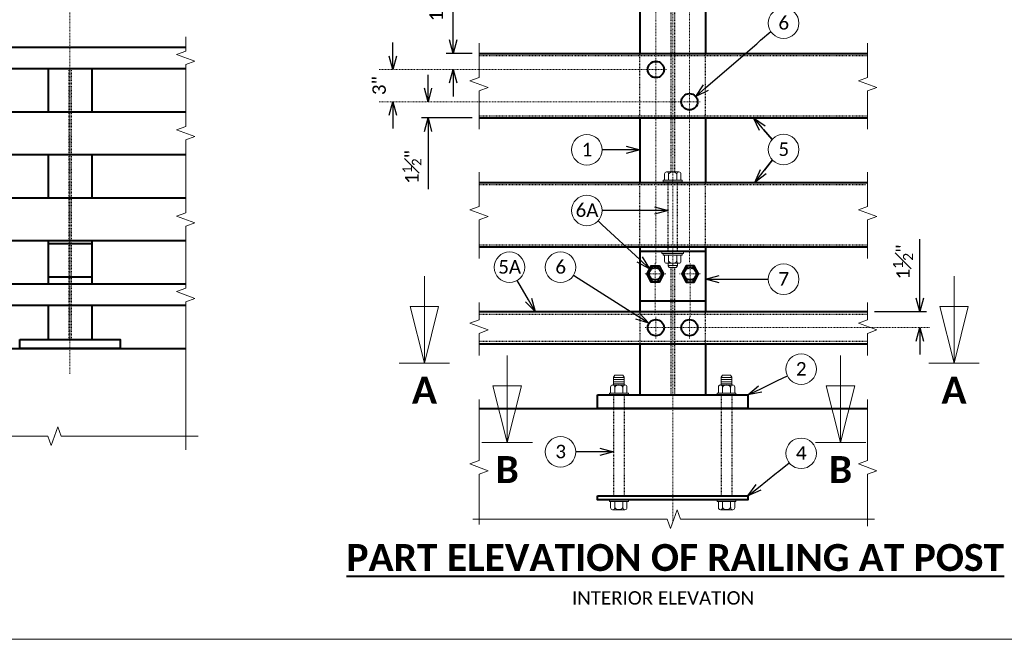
# Model space of a CAD drawing. Extents: x -497 to 946, y 46 to 361.
# Tile 11 of 20: x 120 to 258, y 46 to 132. Entities that reach past the tile are written whole.
import ezdxf
from ezdxf import colors
from ezdxf.entities.mleader import LeaderData, LeaderLine
from ezdxf.enums import TextEntityAlignment as Align
from ezdxf.math import Vec2, Vec3

# ---------------------------------------------------------------- set-up
doc = ezdxf.new("R2010")
doc.units = 0
doc.header["$MEASUREMENT"] = 0
doc.linetypes.add('Wisdot2', pattern=[0.125, 0.0625, -0.0625])
doc.linetypes.add('Wisdot4', pattern=[0.28125, 0.125, -0.0625, 0.03125, -0.0625])
for name, color, linetype, lineweight in [('B_ANNO', 7, 'Continuous', 18), ('B_ANNO_BREAK', 7, 'Continuous', 18), ('B_ANNO_DIM', 7, 'Continuous', 18), ('B_ANNO_SYMB', 7, 'Continuous', 18), ('B_ANNO_TEXT', 7, 'Continuous', 18), ('B_ANNO_TEXT_TITLE', 7, 'Continuous', 40), ('B_CNTR', 1, 'Wisdot4', 18), ('B_CONC_PPT', 12, 'Continuous', 40), ('B_DETAIL_HIDDEN', 7, 'Wisdot2', 25), ('B_DETAIL_OBJ', 7, 'Continuous', 40), ('B_STEEL_BOLT', 3, 'Continuous', 18)]:
    doc.layers.add(name, color=color, linetype=linetype, lineweight=lineweight)
doc.layers.add('B_ANNO_NOPLOT', color=47, linetype='Continuous', lineweight=18, plot=False)
doc.styles.add('Annotative', font='calibri.ttf', dxfattribs={"height": 0.0625})
doc.styles.get("Standard").update_dxf_attribs({"font": 'calibri.ttf'})
doc.styles.add('Title', font='calibrib.ttf', dxfattribs={"height": 0.125})
doc.dimstyles.new('Annotative', dxfattribs={"dimscale": 0, "dimtxt": 0.0625, "dimasz": 0.0625, "dimexe": 0.03125, "dimexo": 0.03125, "dimgap": 0.03125, "dimtad": 1, "dimdec": 3, "dimzin": 3, "dimdsep": 46, "dimlunit": 4, "dimtxsty": 'Standard', "dimblk": 'OPEN30', "dimcen": 0.03125, "dimaunit": 1, "dimadec": 0, "dimazin": 3, "dimtfac": 0.75, "dimtdec": 3, "dimtofl": 0, "dimtmove": 0, "dimatfit": 3, "dimldrblk": 'OPEN30', "dimfxl": 1, "dimtfill": 1, "dimfrac": 1, "dimtolj": 1, "dimtzin": 0, "dimarcsym": 0})

# ---------------------------------------------------------------- blocks, each defined once
blk = doc.blocks.new('AnonymousCell28')
at = {"layer": 'B_DETAIL_HIDDEN', "ltscale": 0.5}
for p, q in [((-0.65, -4.45), (-0.65, 5.29)), ((0.67, -4.45), (0.67, 5.29))]:
    blk.add_line(p, q, dxfattribs=at)
at = {"layer": 'B_STEEL_BOLT'}
for p, q in [((1.32, 5.53), (-1.32, 5.53)), ((-1.32, 5.53), (-1.32, 5.29)), ((-1.13, 6.39), (-1.13, 5.52)), ((0.87, 6.67), (-0.84, 6.67)), ((-0.56, 6.39), (-0.56, 5.52)), ((0.58, 6.39), (0.58, 5.52)), ((1.15, 6.39), (1.15, 5.52)), ((1.32, 5.53), (1.32, 5.29)), ((-1.32, 5.29), (1.32, 5.29)), ((-1.5, -4.69), (-1.5, -4.45)), ((-1.5, -4.45), (1.5, -4.45)), ((-1.5, -4.69), (1.5, -4.69)), ((-1.32, -4.93), (-1.32, -4.69)), ((1.32, -4.93), (-1.32, -4.93)), ((-1.13, -5.79), (-1.13, -4.93)), ((-0.56, -5.79), (-0.56, -4.93)), ((0.58, -5.79), (0.58, -4.93)), ((1.15, -5.79), (1.15, -4.93)), ((1.32, -4.93), (1.32, -4.69)), ((1.5, -4.69), (1.5, -4.45)), ((0.87, -6.08), (-0.84, -6.08)), ((-0.65, -6.43), (-0.65, -6.08)), ((0.67, -6.37), (-0.65, -6.37)), ((-0.48, -6.67), (-0.65, -6.43)), ((0.48, -6.67), (-0.48, -6.67)), ((0.48, -6.67), (0.67, -6.43)), ((0.67, -6.43), (0.67, -6.08))]:
    blk.add_line(p, q, dxfattribs=at)
for centre, radius, start, end in [((-0.84, 6.38), 0.285, 0.0996, 179.9007), ((0.01, 5.96), 0.713, 36.9137, 143.1102), ((0.87, 6.39), 0.285, 0.0996, 179.9007), ((-0.84, -5.79), 0.285, 180.0993, 359.9004), ((0.01, -5.36), 0.713, 216.8898, 323.0863), ((0.87, -5.79), 0.285, 180.0993, 359.9004)]:
    blk.add_arc(centre, radius, start, end, dxfattribs=at)
for p in [(0, 5.29), (0, -4.69)]:
    blk.add_point(p, dxfattribs=at)
blk = doc.blocks.new('AnonymousCell34')
at = {"layer": 'B_DETAIL_HIDDEN', "ltscale": 0.5}
for p, q in [((-0.74, 6.64), (-0.74, -7.42)), ((0.76, 6.64), (0.76, -7.42))]:
    blk.add_line(p, q, dxfattribs=at)
at = {"layer": 'B_STEEL_BOLT'}
for p, q in [((-0.57, 9.37), (-0.74, 9.13)), ((-0.74, 9.13), (-0.74, 8.02)), ((0.76, 9.07), (-0.74, 9.07)), ((0.76, 8.77), (-0.74, 8.77)), ((0.76, 8.48), (-0.74, 8.48)), ((0.57, 9.37), (-0.57, 9.37)), ((0.57, 9.37), (0.76, 9.13)), ((0.76, 9.13), (0.76, 8.02)), ((1.32, 6.88), (-1.32, 6.88)), ((-1.32, 6.88), (-1.32, 6.64)), ((-1.13, 7.74), (-1.13, 6.88)), ((0.87, 8.02), (-0.84, 8.02)), ((0.76, 8.18), (-0.74, 8.18)), ((-0.56, 7.74), (-0.56, 6.88)), ((0.58, 7.74), (0.58, 6.88)), ((1.15, 7.74), (1.15, 6.88)), ((1.32, 6.88), (1.32, 6.64)), ((-1.32, 6.64), (1.32, 6.64)), ((-1.32, -8.22), (-1.32, -7.98)), ((1.32, -8.22), (-1.32, -8.22)), ((-1.13, -9.08), (-1.13, -8.22)), ((-0.56, -9.08), (-0.56, -8.22)), ((0.58, -9.08), (0.58, -8.22)), ((1.15, -9.08), (1.15, -8.22)), ((1.32, -8.22), (1.32, -7.98)), ((0.87, -9.37), (-0.84, -9.37))]:
    blk.add_line(p, q, dxfattribs=at)
for centre, radius, start, end in [((-0.84, 7.74), 0.285, 0.0996, 179.9007), ((0.01, 7.31), 0.713, 36.9137, 143.1102), ((0.87, 7.74), 0.285, 0.0996, 179.9007), ((-0.84, -9.08), 0.285, 180.0993, 359.9004), ((0.01, -8.65), 0.713, 216.8898, 323.0863), ((0.87, -9.08), 0.285, 180.0993, 359.9004)]:
    blk.add_arc(centre, radius, start, end, dxfattribs=at)
blk = doc.blocks.new('*U29')
at = {"layer": 'B_ANNO', "lineweight": 13}
for p, q in [((0, 6.353), (0, 1.5)), ((-0.79125, 4.665), (0.79125, 4.665)), ((0, 1.5), (-0.79125, 4.665)), ((0.79125, 4.665), (0, 1.5)), ((1.404, 1.5), (-1.404, 1.5))]:
    blk.add_line(p, q, dxfattribs=at)
at = {"style": 'Title'}
blk.add_attdef('A', text='', height=1.5, dxfattribs=at).set_placement((0, 0), align=Align.MIDDLE_CENTER)
blk = doc.blocks.new('_Open30')
at = {"color": 0, "linetype": 'ByBlock', "lineweight": -2}
for p, q in [((-1, 0.268), (0, 0)), ((0, 0), (-1, -0.268)), ((0, 0), (-1, 0))]:
    blk.add_line(p, q, dxfattribs=at)
blk = doc.blocks.new('*D130')
at = {"layer": 'B_ANNO_DIM', "color": 0, "lineweight": -2, "transparency": 16777216}
for p, q in [((311.31, 47.58), (311.31, 55.78)), ((304.97, 45.71), (312.25, 45.71)), ((311.31, 41.58), (311.31, 39.71))]:
    blk.add_line(p, q, dxfattribs=at)
at = {"layer": 'Defpoints', "color": 0, "transparency": 16777216}
for p in [(304.03, 45.71), (311.31, 45.71), (311.31, 43.46)]:
    blk.add_point(p, dxfattribs=at)
at = {"layer": 'B_ANNO_DIM', "color": 0, "lineweight": -2, "transparency": 16777216, "xscale": 1.875, "yscale": 1.875, "zscale": 1.875}
for p, rotation in [((311.31, 45.71), 270), ((311.31, 43.46), 90)]:
    blk.add_blockref('_Open30', p, dxfattribs=dict(at, rotation=rotation))
at = {"layer": 'B_ANNO_DIM', "color": 0, "transparency": 16777216, "insert": (308.96, 52.62), "char_height": 1.875, "attachment_point": 5, "rotation": 90, "bg_fill": 3, "box_fill_scale": 1.25, "bg_fill_color": 256, "bg_fill_true_color": 13158600, "bg_fill_transparency": 0}
blk.add_mtext('\\A1;1{\\H0.75x;\\S1#2;}"', dxfattribs=at)
blk = doc.blocks.new('*D150')
at = {"layer": 'B_ANNO_DIM', "color": 0, "lineweight": -2, "transparency": 16777216}
for p, q in [((237.83, 81.33), (237.83, 83.21)), ((237.83, 73.08), (237.83, 71.21))]:
    blk.add_line(p, q, dxfattribs=at)
at = {"layer": 'B_ANNO_DIM', "color": 0, "lineweight": -2, "transparency": 16777216, "xscale": 1.875, "yscale": 1.875, "zscale": 1.875}
for p, rotation in [((237.83, 79.46), 270), ((237.83, 74.96), 90)]:
    blk.add_blockref('_Open30', p, dxfattribs=dict(at, rotation=rotation))
at = {"layer": 'B_ANNO_DIM', "color": 0, "transparency": 16777216, "insert": (235.93, 77.21), "char_height": 1.875, "attachment_point": 5, "rotation": 90, "bg_fill": 3, "box_fill_scale": 1.25, "bg_fill_color": 256, "bg_fill_true_color": 13158600, "bg_fill_transparency": 0}
blk.add_mtext('\\A1;3"', dxfattribs=at)
at = {"layer": 'Defpoints', "color": 0, "transparency": 16777216}
for p in [(237.83, 79.46), (237.83, 79.46), (237.83, 74.96)]:
    blk.add_point(p, dxfattribs=at)
blk = doc.blocks.new('*D131')
at = {"layer": 'B_ANNO_DIM', "color": 0, "lineweight": -2, "transparency": 16777216}
for p, q in [((246.23, 83.58), (246.23, 91.78)), ((248.91, 81.71), (245.29, 81.71)), ((246.23, 77.58), (246.23, 75.71))]:
    blk.add_line(p, q, dxfattribs=at)
at = {"layer": 'Defpoints', "color": 0, "transparency": 16777216}
for p in [(246.23, 81.71), (249.85, 81.71), (246.23, 79.46)]:
    blk.add_point(p, dxfattribs=at)
at = {"layer": 'B_ANNO_DIM', "color": 0, "lineweight": -2, "transparency": 16777216, "xscale": 1.875, "yscale": 1.875, "zscale": 1.875}
for p, rotation in [((246.23, 81.71), 270), ((246.23, 79.46), 90)]:
    blk.add_blockref('_Open30', p, dxfattribs=dict(at, rotation=rotation))
at = {"layer": 'B_ANNO_DIM', "color": 0, "transparency": 16777216, "insert": (243.88, 88.62), "char_height": 1.875, "attachment_point": 5, "rotation": 90, "bg_fill": 3, "box_fill_scale": 1.25, "bg_fill_color": 256, "bg_fill_true_color": 13158600, "bg_fill_transparency": 0}
blk.add_mtext('\\A1;1{\\H0.75x;\\S1#2;}"', dxfattribs=at)
blk = doc.blocks.new('*D132')
at = {"layer": 'B_ANNO_DIM', "color": 0, "lineweight": -2, "transparency": 16777216}
for p, q in [((242.74, 76.83), (242.74, 78.71)), ((248.91, 72.71), (241.81, 72.71)), ((242.74, 70.83), (242.74, 62.79))]:
    blk.add_line(p, q, dxfattribs=at)
at = {"layer": 'Defpoints', "color": 0, "transparency": 16777216}
for p in [(242.74, 74.96), (242.74, 72.71), (249.85, 72.71)]:
    blk.add_point(p, dxfattribs=at)
at = {"layer": 'B_ANNO_DIM', "color": 0, "lineweight": -2, "transparency": 16777216, "xscale": 1.875, "yscale": 1.875, "zscale": 1.875}
for p, rotation in [((242.74, 74.96), 270), ((242.74, 72.71), 90)]:
    blk.add_blockref('_Open30', p, dxfattribs=dict(at, rotation=rotation))
at = {"layer": 'B_ANNO_DIM', "color": 0, "transparency": 16777216, "insert": (240.49, 65.87), "char_height": 1.875, "attachment_point": 5, "rotation": 90, "bg_fill": 3, "box_fill_scale": 1.25, "bg_fill_color": 256, "bg_fill_true_color": 13158600, "bg_fill_transparency": 0}
blk.add_mtext('\\A1;1{\\H0.7x;\\S1#2;}"', dxfattribs=at)
blk = doc.blocks.new('Nnumber in circle')
at = {"layer": 'B_ANNO_SYMB'}
blk.add_circle((0, 0), 2.13, dxfattribs=at)
at = {"layer": 'B_ANNO_TEXT', "style": 'Annotative'}
blk.add_attdef('#', text='', height=1.88, dxfattribs=at).set_placement((0.02, -0.89, -0.84), align=Align.CENTER)
blk = doc.blocks.new('*U33')
at = {"layer": 'B_ANNO_NOPLOT', "flags": 128}
blk.add_lwpolyline([(0, 356.52), (0, 671.52), (404.91, 671.52), (404.91, 655.09), (472.5, 655.09), (472.5, 407.14), (395.71, 407.14), (395.71, 356.52)], close=True, dxfattribs=at)
at = {"layer": 'B_ANNO_TEXT', "style": 'Annotative'}
for tag, p in [('PAINT#', (394.39, 410.57)), ('PAINTNAME', (404.98, 410.58))]:
    blk.add_attdef(tag, p, '', height=1.88, dxfattribs=at)
blk = doc.blocks.new('*U189')
at = {"layer": 'B_ANNO_NOPLOT', "flags": 128}
blk.add_lwpolyline([(0, 0), (0, 315), (404.9096, 315), (404.9096, 298.569), (472.5, 298.569), (472.5, 50.6245), (395.7134, 50.6245), (395.7134, 0)], close=True, dxfattribs=at)
at = {"layer": 'B_CNTR'}
blk.add_line((192.8262, 37.0425), (192.8262, 96.8513), dxfattribs=at)
at = {"layer": 'B_CONC_PPT'}
blk.add_line((130.6424, 40.5559), (208.9621, 40.5559), dxfattribs=at)
at = {"layer": 'B_DETAIL_HIDDEN', "ltscale": 0.5}
for p, q in [((192.67, 79.5559), (192.67, 41.8059)), ((192.9825, 79.5559), (192.9825, 41.8059))]:
    blk.add_line(p, q, dxfattribs=at)
at = {"layer": 'B_DETAIL_OBJ'}
for p, q in [((189.7637, 79.5559), (189.7637, 73.5559)), ((195.8887, 79.5559), (195.8887, 73.5559)), ((189.7637, 67.5559), (189.7637, 61.5559)), ((195.8887, 67.5559), (195.8887, 61.5559)), ((189.7637, 55.5559), (189.7637, 49.5559)), ((189.7637, 55.1809), (195.8887, 55.1809)), ((195.8887, 55.5559), (195.8887, 49.5559)), ((189.7637, 50.5559), (195.8887, 50.5559)), ((189.7637, 46.5559), (189.7637, 41.8059)), ((195.8887, 46.5559), (195.8887, 41.8059))]:
    blk.add_line(p, q, dxfattribs=at)
at = {"layer": 'B_DETAIL_OBJ', "flags": 128}
for points in [[(208.9621, 79.5559), (130.6424, 79.5559), (130.6424, 82.5559), (208.9621, 82.5559)], [(208.9621, 67.5559), (130.6424, 67.5559), (130.6424, 73.5559), (208.9621, 73.5559)], [(208.9621, 55.5559), (130.6424, 55.5559), (130.6424, 61.5559), (208.9621, 61.5559)], [(208.9621, 46.5559), (130.6424, 46.5559), (130.6424, 49.5559), (208.9621, 49.5559)], [(185.8262, 41.8059), (199.8262, 41.8059), (199.8262, 40.5559), (185.8262, 40.5559), (185.8262, 41.8059)]]:
    blk.add_lwpolyline(points, dxfattribs=at)
at = {"layer": 'B_ANNO_TEXT', "style": 'Annotative'}
blk.add_attdef('SHT#3', (165.4662, 92.8578), '', height=1.875, dxfattribs=at)
blk = doc.blocks.new('INS_RAILNY4_BASE')
at = {"layer": 'B_ANNO_BREAK', "flags": 128}
for points in [[(208.96211, 75.0368), (208.96211, 80.15417), (210.25079, 80.62322), (207.67342, 81.5613), (208.96211, 82.03035), (208.96211, 84.03734)], [(249.84625, 71.12203), (249.84625, 76.48182), (251.13493, 76.95086), (248.55756, 77.88895), (249.84625, 78.35799), (249.84625, 83.12953)], [(304.02847, 71.12203), (304.02847, 76.48182), (305.31716, 76.95086), (302.73979, 77.88895), (304.02847, 78.35799), (304.02847, 83.12953)], [(208.96211, 26.40473), (208.96211, 47.0786), (210.25079, 47.54764), (207.67342, 48.48573), (208.96211, 48.95477), (208.96211, 57.6039), (210.25079, 58.07294), (207.67342, 59.01103), (208.96211, 59.48007), (208.96211, 69.63247), (210.25079, 70.10151), (207.67342, 71.0396), (208.96211, 71.50864), (208.96211, 75.0368)], [(249.84625, 53.12203), (249.84625, 58.48182), (251.13493, 58.95086), (248.55756, 59.88895), (249.84625, 60.35799), (249.84625, 65.12953)], [(304.02847, 53.12203), (304.02847, 58.48182), (305.31716, 58.95086), (302.73979, 59.88895), (304.02847, 60.35799), (304.02847, 65.12953)], [(249.84625, 39.59665), (249.84625, 42.66618), (251.13493, 43.13522), (248.55756, 44.07331), (249.84625, 44.54235), (249.84625, 46.98167)], [(304.02847, 39.59665), (304.02847, 42.66618), (305.31716, 43.13522), (302.73979, 44.07331), (304.02847, 44.54235), (304.02847, 46.98167)], [(249.84625, 16.02578), (249.84625, 23.04107), (251.13493, 23.51012), (248.55756, 24.4482), (249.84625, 24.91725), (249.84625, 33.44085)], [(304.02847, 15.7694), (304.02847, 23.04107), (305.31716, 23.51012), (302.73979, 24.4482), (304.02847, 24.91725), (304.02847, 33.44085)], [(248.97402, 16.75381), (276.06806, 16.75381), (276.5371, 15.46512), (277.47519, 18.04249), (277.94423, 16.75381), (304.97384, 16.75381)]]:
    blk.add_lwpolyline(points, dxfattribs=at)
at = {"layer": 'B_ANNO_BREAK', "elevation": 5.61497, "flags": 128}
blk.add_lwpolyline([(50.92458, 28.3213), (76.97778, 28.3213), (77.44682, 27.03262), (78.38491, 29.60999), (78.85395, 28.3213), (124.57932, 28.3213), (125.04837, 27.03262), (125.98645, 29.60999), (126.4555, 28.3213), (189.71936, 28.3213), (190.1884, 27.03262), (191.12649, 29.60999), (191.59553, 28.3213), (210.7131, 28.3213)], dxfattribs=at)
at = {"layer": 'B_ANNO_NOPLOT', "flags": 128}
blk.add_lwpolyline([(0, 0), (0, 315), (404.90958, 315), (404.90958, 298.56895), (472.5, 298.56895), (472.5, 50.62451), (395.71344, 50.62451), (395.71344, 0)], close=True, dxfattribs=at)
at = {"layer": 'B_CNTR'}
for p, q in [((276.84625, 16.31449), (276.84625, 107.36053)), ((274.5025, 52.46206), (274.5025, 102.79135)), ((279.19, 52.60545), (279.19, 101.13669)), ((235.92298, 79.45877), (276.0025, 79.45877)), ((280.69, 74.95877), (235.91867, 74.95877)), ((274.40875, 45.50798), (274.40875, 52.45877)), ((279.28375, 44.93444), (279.28375, 52.45877)), ((275.90875, 50.95877), (272.90875, 50.95877)), ((277.78375, 50.95877), (280.78375, 50.95877)), ((274.5025, 41.95877), (274.5025, 44.95877)), ((279.19, 41.95877), (279.19, 44.95877)), ((273.0025, 43.45877), (312.66913, 43.45877))]:
    blk.add_line(p, q, dxfattribs=at)
at = {"layer": 'B_CONC_PPT'}
blk.add_line((249.84625, 32.20877), (304.02847, 32.20877), dxfattribs=at)
at = {"layer": 'B_DETAIL_HIDDEN', "ltscale": 0.5}
for p, q in [((276.61187, 94.92752), (276.61187, 65.18073)), ((277.08062, 94.92752), (277.08062, 65.1808)), ((249.84625, 81.42752), (304.02847, 81.42752)), ((272.2525, 72.70877), (272.2525, 81.70877)), ((281.44, 72.70877), (281.44, 81.70877)), ((249.84625, 72.99002), (304.02847, 72.99002)), ((249.84625, 63.42752), (303.84625, 63.42752)), ((249.84625, 54.99002), (304.02847, 54.99002)), ((276.61187, 51.84027), (276.61187, 34.08377)), ((277.08062, 51.84027), (277.08062, 34.08377)), ((249.84625, 45.33377), (304.02847, 45.33377)), ((272.2525, 45.70877), (272.2525, 41.20877)), ((281.44, 41.20877), (281.44, 45.70877)), ((249.84625, 41.58377), (304.02847, 41.58377))]:
    blk.add_line(p, q, dxfattribs=at)
at = {"layer": 'B_DETAIL_HIDDEN'}
for p, q in [((272.2525, 54.70877), (272.2525, 63.70877)), ((281.44, 54.70877), (281.44, 63.70877))]:
    blk.add_line(p, q, dxfattribs=at)
at = {"layer": 'B_DETAIL_OBJ'}
for p, q in [((272.2525, 90.42752), (272.2525, 81.70877)), ((281.44, 90.42752), (281.44, 81.70877)), ((249.84625, 81.70877), (304.02847, 81.70877)), ((249.84625, 72.70877), (304.02847, 72.70877)), ((272.2525, 72.70877), (272.2525, 63.70877)), ((281.44, 72.70877), (281.44, 63.70877)), ((249.84625, 63.70877), (304.02847, 63.70877)), ((249.84625, 54.70877), (304.02847, 54.70877)), ((272.2525, 54.70877), (272.2525, 45.70877)), ((272.2525, 54.14627), (281.44, 54.14627)), ((281.44, 54.70877), (281.44, 45.70877)), ((273.54174, 50.95877), (273.26859, 50.95877)), ((274.02664, 51.73703), (273.84625, 52.09893)), ((274.79086, 51.73703), (274.97125, 52.09893)), ((275.5489, 50.95877), (275.27575, 50.95877)), ((278.14359, 50.95877), (278.41674, 50.95877)), ((278.90164, 51.73703), (278.72125, 52.09893)), ((279.66586, 51.73703), (279.84625, 52.09893)), ((280.15075, 50.95877), (280.4239, 50.95877)), ((273.84625, 49.81862), (274.02369, 50.18197)), ((274.97125, 49.81862), (274.79381, 50.18197)), ((278.72125, 49.81862), (278.89869, 50.18197)), ((279.84625, 49.81862), (279.66881, 50.18197)), ((272.2525, 47.20877), (281.44, 47.20877)), ((249.84625, 45.70877), (304.02847, 45.70877)), ((249.84625, 41.20877), (304.02847, 41.20877)), ((272.2525, 41.20877), (272.2525, 34.08377)), ((281.44, 41.20877), (281.44, 34.08377))]:
    blk.add_line(p, q, dxfattribs=at)
at = {"layer": 'B_DETAIL_OBJ', "flags": 128}
for points in [[(275.5489, 50.95877), (274.97125, 49.81862), (273.84625, 49.81862), (273.26859, 50.95877), (273.84625, 52.09893), (274.97125, 52.09893), (275.5489, 50.95877)], [(278.14359, 50.95877), (278.72125, 49.81862), (279.84625, 49.81862), (280.4239, 50.95877), (279.84625, 52.09893), (278.72125, 52.09893), (278.14359, 50.95877)], [(266.34625, 34.08377), (287.34625, 34.08377), (287.34625, 32.20877), (266.34625, 32.20877), (266.34625, 34.08377)], [(266.34625, 20.02127), (287.34625, 20.02127), (287.34625, 19.45877), (266.34625, 19.45877), (266.34625, 20.02127)]]:
    blk.add_lwpolyline(points, dxfattribs=at)
at = {"layer": 'B_DETAIL_OBJ'}
for centre, radius in [((274.5025, 79.45877), 1.13831), ((279.19, 74.95877), 1.13831), ((274.40875, 50.95877), 0.867), ((279.28375, 50.95877), 0.867), ((274.5025, 43.45877), 1.13831), ((279.19, 43.45877), 1.13831)]:
    blk.add_circle(centre, radius, dxfattribs=at)
for p, values in [((292.3111, 85.91743), {'#': '6'}), ((264.88343, 68.26207), {'#': '1'}), ((292.3111, 68.29318), {'#': '5'}), ((264.88343, 59.79734), {'#': '6A'}), ((254.09975, 51.88261), {'#': '5A'}), ((261.21243, 51.88261), {'#': '6'}), ((292.3111, 50.20877), {'#': '7'}), ((294.74763, 37.67166), {'#': '2'}), ((261.21243, 26.13752), {'#': '3'}), ((294.74763, 25.9365), {'#': '4'})]:
    blk.add_blockref('Nnumber in circle', p).add_auto_attribs(values)
for name, p in [('AnonymousCell28', (276.84676, 58.51095)), ('AnonymousCell34', (284.34628, 27.443))]:
    blk.add_blockref(name, p)
at = {"xscale": -1}
blk.add_blockref('AnonymousCell34', (269.34622, 27.443), dxfattribs=at)
at = {"layer": 'B_ANNO_DIM', "xscale": 2.5, "yscale": 2.5, "zscale": 2.5}
for p, values in [((242.24277, 34.74138), {'A': 'A'}), ((253.77299, 23.67361), {'A': 'B'})]:
    blk.add_blockref('*U29', p, dxfattribs=at).add_auto_attribs(values)
at = {"layer": 'B_ANNO_DIM', "style": 'Annotative'}
for tag, p in [('SHT#1', (80.44055, 92.85474)), ('SHT#2', (19.34454, 52.20393))]:
    blk.add_attdef(tag, p, '', height=1.875, dxfattribs=at)
at = {"layer": 'B_ANNO_TEXT', "insert": (262.80126, 6.70952), "char_height": 1.875, "width": 32.4856774, "attachment_point": 1, "line_spacing_factor": 0.92, "style": 'Annotative'}
blk.add_mtext('\\pxql;INTERIOR ELEVATION', dxfattribs=at)
at = {"layer": 'B_ANNO_TEXT', "style": 'Annotative'}
for tag, p in [('BAR5', (196.47341, 241.43208)), ('ANGLE', (24.21533, 220.7279)), ('BAR4', (251.66592, 195.49582)), ('BAR1', (81.54814, 191.58835)), ('BAR2', (49.87488, 181.6676)), ('BAR3', (106.91781, 175.41599))]:
    blk.add_attdef(tag, p, '', height=1.875, dxfattribs=at)
at = {"layer": 'B_ANNO_TEXT_TITLE', "insert": (225.70449, 13.28372), "char_height": 3.75, "width": 102.9892773, "attachment_point": 1, "style": 'Title'}
blk.add_mtext('\\pxqc;{\\LPART ELEVATION OF RAILING AT POST}', dxfattribs=at)
at = {"layer": 'B_ANNO_DIM'}
ml = blk.add_multileader_mtext('Standard', dxfattribs=at)
ml.set_content('', color=256)
ml.set_leader_properties()
ml.set_arrow_properties(name='OPEN30')
ml.build(insert=Vec2(0, 0))
ml.multileader.update_dxf_attribs({"text_right_attachment_type": 3, "dogleg_length": 0.0625, "arrow_head_size": 1.875, "scale": 30})
ctx = ml.context
ctx.base_point, ctx.scale, ctx.char_height, ctx.arrow_head_size, ctx.landing_gap_size, ctx.plane_origin, ctx.plane_x_axis, ctx.plane_y_axis = Vec3(290.53155, 84.7528), 30, 1.875, 1.875, 0.9375, Vec3(283.97849, 79.09389), Vec3(0.756854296, 0.65358364), Vec3(-0.65358364, 0.756854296)
ctx.right_attachment = 3
notes = []
notes.append((ctx, [(0, (1, 1, 0), (289.11245, 83.52733), (0.756854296, 0.65358364), 1.875, [(0, [(280.05153, 75.70275), (288.56257, 83.05249), (288.7066, 83.17686)], 0, [])])]))
ctx.mtext.insert, ctx.mtext.text_direction, ctx.mtext.rotation, ctx.mtext.line_spacing_factor, ctx.mtext.flow_direction = Vec3(290.62836, 86.07509), Vec3(0.756854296, 0.65358364), 0.712309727, 0.92, 5
ml = blk.add_multileader_mtext('Standard', dxfattribs=at)
ml.set_content('', color=256)
ml.set_leader_properties()
ml.set_arrow_properties(name='OPEN30')
ml.build(insert=Vec2(0, 0))
ml.multileader.update_dxf_attribs({"text_right_attachment_type": 3, "dogleg_length": 0.0625, "arrow_head_size": 1.875, "scale": 30})
ctx = ml.context
ctx.base_point, ctx.scale, ctx.char_height, ctx.arrow_head_size, ctx.landing_gap_size, ctx.plane_origin, ctx.plane_x_axis, ctx.plane_y_axis = Vec3(290.69951, 69.68096), 30, 1.875, 1.875, 0.9375, Vec3(285.11505, 76.24494), Vec3(0.647990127, -0.761648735), Vec3(0.761648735, 0.647990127)
ctx.right_attachment = 3
notes.append((ctx, [(0, (1, 1, 0), (289.51055, 71.07846), (0.647990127, -0.761648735), 1.83484, [(0, [(288.12352, 72.70877), (290.69951, 69.68096), (289.51055, 71.07846)], 0, [])])]))
ctx.mtext.insert, ctx.mtext.text_direction, ctx.mtext.rotation, ctx.mtext.line_spacing_factor, ctx.mtext.flow_direction = Vec3(292.02104, 69.5744), Vec3(0.647990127, -0.761648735), 5.417331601, 0.92, 5
ml = blk.add_multileader_mtext('Standard', dxfattribs=at)
ml.set_content('', color=256)
ml.set_leader_properties()
ml.set_arrow_properties(name='OPEN30')
ml.build(insert=Vec2(0, 0))
ml.multileader.update_dxf_attribs({"text_right_attachment_type": 3, "dogleg_length": 0.0625, "arrow_head_size": 1.875, "scale": 30})
ctx = ml.context
ctx.base_point, ctx.scale, ctx.char_height, ctx.arrow_head_size, ctx.landing_gap_size, ctx.plane_origin, ctx.plane_x_axis, ctx.plane_y_axis = Vec3(267.01021, 68.26207), 30, 1.875, 1.875, 0.9375, Vec3(275.32363, 68.26207), Vec3(-1, 0), Vec3(0, -1)
ctx.right_attachment = 3
notes.append((ctx, [(0, (1, 1, 0), (267.81866, 68.26207), (-1, 0), 0.80845, [(0, [(272.2525, 68.26207), (267.81866, 68.26207), (267.81866, 68.26207)], 0, [])])]))
ctx.mtext.insert, ctx.mtext.text_direction, ctx.mtext.rotation, ctx.mtext.line_spacing_factor, ctx.mtext.flow_direction = Vec3(266.07271, 67.32457), Vec3(-1, 0), 3.141592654, 0.92, 5
ml = blk.add_multileader_mtext('Standard', dxfattribs=at)
ml.set_content('', color=256)
ml.set_leader_properties()
ml.set_arrow_properties(name='OPEN30')
ml.build(insert=Vec2(0, 0))
ml.multileader.update_dxf_attribs({"text_right_attachment_type": 3, "dogleg_length": 0.0625, "arrow_head_size": 1.875, "scale": 30})
ctx = ml.context
ctx.base_point, ctx.scale, ctx.char_height, ctx.arrow_head_size, ctx.landing_gap_size, ctx.plane_origin, ctx.plane_x_axis, ctx.plane_y_axis = Vec3(290.75327, 66.8453), 30, 1.875, 1.875, 0.9375, Vec3(285.4677, 60.05439), Vec3(0.614211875, 0.789141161), Vec3(-0.789141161, 0.614211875)
ctx.right_attachment = 3
notes.append((ctx, [(0, (1, 1, 0), (289.63408, 65.40736), (0.614211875, 0.789141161), 1.82217, [(0, [(288.31935, 63.71819), (290.75327, 66.8453), (289.63408, 65.40736)], 0, [])])]))
ctx.mtext.insert, ctx.mtext.text_direction, ctx.mtext.rotation, ctx.mtext.line_spacing_factor, ctx.mtext.flow_direction = Vec3(290.58928, 68.16095), Vec3(0.614211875, 0.789141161), 0.909409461, 0.92, 5
ml = blk.add_multileader_mtext('Standard', dxfattribs=at)
ml.set_content('', color=256)
ml.set_leader_properties()
ml.set_arrow_properties(name='OPEN30')
ml.build(insert=Vec2(0, 0))
ml.multileader.update_dxf_attribs({"text_right_attachment_type": 3, "dogleg_length": 0.0625, "arrow_head_size": 1.875, "scale": 30})
ctx = ml.context
ctx.base_point, ctx.scale, ctx.char_height, ctx.arrow_head_size, ctx.landing_gap_size, ctx.plane_origin, ctx.plane_x_axis, ctx.plane_y_axis = Vec3(267.01021, 59.79734), 30, 1.875, 1.875, 0.9375, Vec3(275.32363, 59.79734), Vec3(-1, 0), Vec3(0, -1)
ctx.right_attachment = 3
notes.append((ctx, [(0, (1, 1, 0), (267.81866, 59.79734), (-1, 0), 0.80845, [(0, [(276.19921, 59.79734), (267.81866, 59.79734), (267.81866, 59.79734)], 0, [])])]))
ctx.mtext.insert, ctx.mtext.text_direction, ctx.mtext.rotation, ctx.mtext.line_spacing_factor, ctx.mtext.flow_direction = Vec3(266.07271, 58.85984), Vec3(-1, 0), 3.141592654, 0.92, 5
ml = blk.add_multileader_mtext('Standard', dxfattribs=at)
ml.set_content('', color=256)
ml.set_leader_properties()
ml.set_arrow_properties(name='OPEN30')
ml.build(insert=Vec2(0, 0))
ml.multileader.update_dxf_attribs({"text_right_attachment_type": 3, "dogleg_length": 0.0625, "arrow_head_size": 1.875, "scale": 30})
ctx = ml.context
ctx.base_point, ctx.scale, ctx.char_height, ctx.arrow_head_size, ctx.landing_gap_size, ctx.plane_origin, ctx.plane_x_axis, ctx.plane_y_axis = Vec3(266.44244, 58.35074), 30, 1.875, 1.875, 0.9375, Vec3(272.53649, 52.69605), Vec3(-0.733037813, 0.680187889), Vec3(-0.680187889, -0.733037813)
ctx.right_attachment = 3
notes.append((ctx, [(0, (1, 1, 0), (267.03506, 57.80084), (-0.733037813, 0.680187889), 0.80845, [(0, [(273.63319, 51.67841), (267.03506, 57.80084), (267.03506, 57.80084)], 0, [])])]))
ctx.mtext.insert, ctx.mtext.text_direction, ctx.mtext.rotation, ctx.mtext.line_spacing_factor, ctx.mtext.flow_direction = Vec3(265.11754, 58.30119), Vec3(-0.733037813, 0.680187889), 2.393573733, 0.92, 5
ml = blk.add_multileader_mtext('Standard', dxfattribs=at)
ml.set_content('', color=256)
ml.set_leader_properties()
ml.set_arrow_properties(name='OPEN30')
ml.build(insert=Vec2(0, 0))
ml.multileader.update_dxf_attribs({"text_right_attachment_type": 3, "dogleg_length": 0.0625, "arrow_head_size": 1.875, "scale": 30})
ctx = ml.context
ctx.base_point, ctx.scale, ctx.char_height, ctx.arrow_head_size, ctx.landing_gap_size, ctx.plane_origin = Vec3(290.18433, 50.20877), 30, 1.875, 1.875, 0.9375, Vec3(281.44, 50.20877)
ctx.right_attachment = 3
notes.append((ctx, [(0, (1, 1, 0), (288.22328, 50.20877), (1, 0), 1.96104, [(0, [(281.44, 50.20877), (287.49676, 50.20877), (287.68705, 50.20877)], 0, [])])]))
ctx.mtext.insert, ctx.mtext.line_spacing_factor, ctx.mtext.flow_direction = Vec3(291.12183, 51.14627), 0.92, 5
ml = blk.add_multileader_mtext('Standard', dxfattribs=at)
ml.set_content('', color=256)
ml.set_leader_properties()
ml.set_arrow_properties(name='OPEN30')
ml.build(insert=Vec2(0, 0))
ml.multileader.update_dxf_attribs({"text_right_attachment_type": 3, "dogleg_length": 0.0625, "arrow_head_size": 1.875, "scale": 30})
ctx = ml.context
ctx.base_point, ctx.scale, ctx.char_height, ctx.arrow_head_size, ctx.landing_gap_size, ctx.plane_origin, ctx.plane_x_axis, ctx.plane_y_axis = Vec3(255.17022, 50.04488), 30, 1.875, 1.875, 0.9375, Vec3(259.35464, 42.86131), Vec3(-0.503332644, 0.864092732), Vec3(-0.864092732, -0.503332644)
ctx.right_attachment = 3
notes.append((ctx, [(0, (1, 1, 0), (255.57714, 49.3463), (-0.503332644, 0.864092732), 0.80845, [(0, [(257.696, 45.70877), (255.57714, 49.3463), (255.57714, 49.3463)], 0, [])])]))
ctx.mtext.insert, ctx.mtext.text_direction, ctx.mtext.rotation, ctx.mtext.line_spacing_factor, ctx.mtext.flow_direction = Vec3(253.88826, 50.38309), Vec3(-0.503332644, 0.864092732), 2.098247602, 0.92, 5
ml = blk.add_multileader_mtext('Standard', dxfattribs=at)
ml.set_content('', color=256)
ml.set_leader_properties()
ml.set_arrow_properties(name='OPEN30')
ml.build(insert=Vec2(0, 0))
ml.multileader.update_dxf_attribs({"text_right_attachment_type": 3, "dogleg_length": 0.0625, "arrow_head_size": 1.875, "scale": 30})
ctx = ml.context
ctx.base_point, ctx.scale, ctx.char_height, ctx.arrow_head_size, ctx.landing_gap_size, ctx.plane_origin, ctx.plane_x_axis, ctx.plane_y_axis = Vec3(263.00876, 50.74402), 30, 1.875, 1.875, 0.9375, Vec3(270.03047, 46.29334), Vec3(-0.844624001, 0.535359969), Vec3(-0.535359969, -0.844624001)
ctx.right_attachment = 3
notes.append((ctx, [(0, (1, 1, 0), (263.69159, 50.31121), (-0.844624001, 0.535359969), 0.80845, [(0, [(273.54106, 44.06818), (263.69159, 50.31121), (263.69159, 50.31121)], 0, [])])]))
ctx.mtext.insert, ctx.mtext.text_direction, ctx.mtext.rotation, ctx.mtext.line_spacing_factor, ctx.mtext.flow_direction = Vec3(261.71502, 50.45408), Vec3(-0.844624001, 0.535359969), 2.576658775, 0.92, 5
ml = blk.add_multileader_mtext('Standard', dxfattribs=at)
ml.set_content('', color=256)
ml.set_leader_properties()
ml.set_arrow_properties(name='OPEN30')
ml.build(insert=Vec2(0, 0))
ml.multileader.update_dxf_attribs({"text_right_attachment_type": 3, "dogleg_length": 0.0625, "arrow_head_size": 1.875, "scale": 30})
ctx = ml.context
ctx.base_point, ctx.scale, ctx.char_height, ctx.arrow_head_size, ctx.landing_gap_size, ctx.plane_origin, ctx.plane_x_axis, ctx.plane_y_axis = Vec3(292.83387, 36.74395), 30, 1.875, 1.875, 0.9375, Vec3(285.35307, 33.11756), Vec3(0.899845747, 0.436208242), Vec3(-0.436208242, 0.899845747)
ctx.right_attachment = 3
notes.append((ctx, [(0, (1, 1, 0), (291.45698, 36.07649), (0.899845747, 0.436208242), 1.53014, [(0, [(287.34625, 34.08377), (290.80322, 35.75957), (290.97445, 35.84258)], 0, [])])]))
ctx.mtext.insert, ctx.mtext.text_direction, ctx.mtext.rotation, ctx.mtext.line_spacing_factor, ctx.mtext.flow_direction = Vec3(293.26853, 37.9965), Vec3(0.899845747, 0.436208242), 0.451380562, 0.92, 5
ml = blk.add_multileader_mtext('Standard', dxfattribs=at)
ml.set_content('', color=256)
ml.set_leader_properties()
ml.set_arrow_properties(name='OPEN30')
ml.build(insert=Vec2(0, 0))
ml.multileader.update_dxf_attribs({"text_right_attachment_type": 3, "dogleg_length": 0.0625, "arrow_head_size": 1.875, "scale": 30})
ctx = ml.context
ctx.base_point, ctx.scale, ctx.char_height, ctx.arrow_head_size, ctx.landing_gap_size, ctx.plane_origin, ctx.plane_x_axis, ctx.plane_y_axis = Vec3(263.3392, 26.13752), 30, 1.875, 1.875, 0.9375, Vec3(271.65263, 26.13752), Vec3(-1, 0), Vec3(0, -1)
ctx.right_attachment = 3
notes.append((ctx, [(0, (1, 1, 0), (264.14765, 26.13752), (-1, 0), 0.80845, [(0, [(268.5815, 26.13752), (264.14765, 26.13752), (264.14765, 26.13752)], 0, [])])]))
ctx.mtext.insert, ctx.mtext.text_direction, ctx.mtext.rotation, ctx.mtext.line_spacing_factor, ctx.mtext.flow_direction = Vec3(262.4017, 25.20002), Vec3(-1, 0), 3.141592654, 0.92, 5
ml = blk.add_multileader_mtext('Standard', dxfattribs=at)
ml.set_content('', color=256)
ml.set_leader_properties()
ml.set_arrow_properties(name='OPEN30')
ml.build(insert=Vec2(0, 0))
ml.multileader.update_dxf_attribs({"text_right_attachment_type": 3, "dogleg_length": 0.0625, "arrow_head_size": 1.875, "scale": 30})
ctx = ml.context
ctx.base_point, ctx.scale, ctx.char_height, ctx.arrow_head_size, ctx.landing_gap_size, ctx.plane_origin, ctx.plane_x_axis, ctx.plane_y_axis = Vec3(293.08626, 24.60872), 30, 1.875, 1.875, 0.9375, Vec3(286.59205, 19.41852), Vec3(0.781171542, 0.624316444), Vec3(-0.624316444, 0.781171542)
ctx.right_attachment = 3
notes.append((ctx, [(0, (1, 1, 0), (291.89096, 23.65343), (0.781171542, 0.624316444), 1.53014, [(0, [(287.34625, 20.02127), (291.32342, 23.19985), (291.47207, 23.31865)], 0, [])])]))
ctx.mtext.insert, ctx.mtext.text_direction, ctx.mtext.rotation, ctx.mtext.line_spacing_factor, ctx.mtext.flow_direction = Vec3(293.23331, 25.92637), Vec3(0.781171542, 0.624316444), 0.674256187, 0.92, 5
for ctx, leaders in notes:
    for number, flags, end, landing, length, lines in leaders:
        leader = LeaderData()
        leader.index, (leader.has_last_leader_line, leader.has_dogleg_vector, leader.attachment_direction) = number, flags
        leader.last_leader_point, leader.dogleg_vector, leader.dogleg_length = Vec3(end), Vec3(landing), length
        for number, points, colour, breaks in lines:
            line = LeaderLine()
            line.index, line.vertices, line.color, line.breaks = number, Vec3.list(points), colors.encode_raw_color(colour), breaks
            leader.lines.append(line)
        ctx.leaders.append(leader)
for base, p1, p2, picture, middle in [((246.2297, 81.70877), (246.2297, 79.45877), (249.84625, 81.70877), '*D131', (243.8773, 88.61779)), ((311.31331, 45.70877), (311.31331, 43.45877), (304.02847, 45.70877), '*D130', (308.9609, 52.61779))]:
    dim = blk.add_linear_dim(base=base, p1=p1, p2=p2, angle=90, dimstyle='Annotative', override={"dimlfac": 0.6666}, dxfattribs=at)
    dim.commit()
    dim.dimension.update_dxf_attribs({"geometry": picture, "text_midpoint": middle})
dim = blk.add_linear_dim(base=(237.83071, 79.45877), p1=(237.83071, 74.95877), p2=(237.83071, 79.45877), angle=90, text='3"', dimstyle='Annotative', dxfattribs=at)
dim.commit()
dim.dimension.update_dxf_attribs({"geometry": '*D150', "text_midpoint": (235.93263, 77.20877)})
at = {"layer": 'B_ANNO_DIM', "xscale": 2.5, "yscale": 2.5, "zscale": 2.5}
for p, values in [((316.06787, 34.74138), {'A': 'A'}), ((300.24375, 23.67361), {'A': 'B'})]:
    blk.add_blockref('*U29', p, dxfattribs=at).add_auto_attribs(values)
at = {"layer": 'B_ANNO_DIM'}
dim = blk.add_linear_dim(base=(242.74325, 72.70877), p1=(242.74325, 74.95877), p2=(249.84625, 72.70877), angle=90, text='1{\\H0.7x;\\S1#2;}"', dimstyle='Annotative', dxfattribs=at)
dim.commit()
dim.dimension.update_dxf_attribs({"geometry": '*D132', "text_midpoint": (240.48517, 65.8743)})

msp = doc.modelspace()

# ---------------------------------------------------------------- block references
msp.add_blockref('INS_RAILNY4_BASE', (-65.48, 45.78))

# ---------------------------------------------------------------- next in the draw order: block references
msp.add_blockref('*U33', (-65.48, -310.74))

# ---------------------------------------------------------------- next in the draw order: block references
at = {"layer": 'B_ANNO_DIM'}
msp.add_blockref('*U189', (-65.48, 45.78), dxfattribs=at)

doc.saveas('drawing.dxf')
